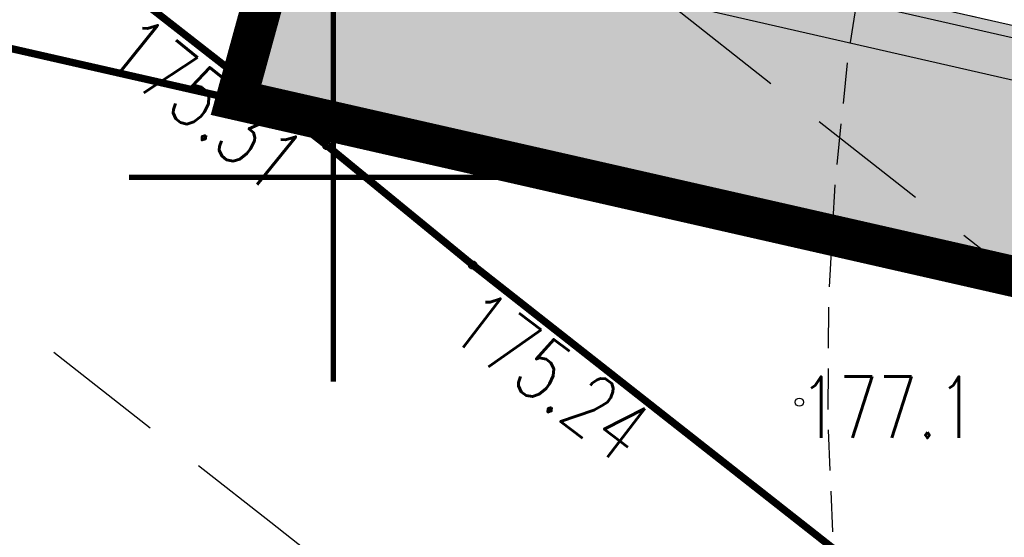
# Model space of a CAD drawing. Header units: metres. Extents: x 964 to 7125, y -212 to 9570.
# Tile 65 of 185: x 1902.61 to 1914.65, y 229.33 to 235.66. Entities that reach past the tile are written whole.
import ezdxf
from ezdxf import colors
from ezdxf.entities.mleader import LeaderData, LeaderLine
from ezdxf.enums import TextEntityAlignment as Align
from ezdxf.math import Vec2, Vec3

# ---------------------------------------------------------------- set-up
doc = ezdxf.new("R2010")
doc.units = ezdxf.units.M
for name, pattern in [('2217', [2, 1.5, -0.5]), ('2218', [1, 0.5, -0.5]), ('CENTER2', [1.125, 0.75, -0.125, 0.125, -0.125]), ('CIĄGłA', [0]), ('DASH', [0.75, 0.5, -0.25]), ('HIDDEN', [0.375, 0.25, -0.125])]:
    doc.linetypes.add(name, pattern=pattern)
for name, color, linetype, lineweight in [('- AGP-1_OPISY', 7, 'Continuous', 13), ('_IE', 240, 'Continuous', 9), ('AGP1_granica_opracow', 7, 'Continuous', 15), ('AGP1_HATCH', 7, 'Continuous', 5), ('AGP1_KRAWEZNIKI NOWE', 7, 'Continuous', 30), ('IS', 7, 'Continuous', 15), ('IS-KD-opis', 96, 'Continuous', 30), ('IS-KD-opis-rzedne', 96, 'Continuous', 30), ('MIEJCA PARKINGOWE', 7, 'Continuous', 9), ('PODKŁAD MAPA', 7, 'Continuous', 9), ('STREFY GAZOCIĄG', 7, 'Continuous', 9)]:
    doc.layers.add(name, color=color, linetype=linetype, lineweight=lineweight)
for name, color, linetype in [('Dzialki', 7, 'Continuous'), ('Kontury', 7, 'Continuous'), ('OT_Rzedna', 7, 'Continuous'), ('siatka_kwadratow', 7, 'Continuous'), ('SUGP_L_0', 7, 'Continuous'), ('SUGR_T_0', 7, 'Continuous'), ('Uzytki', 7, 'Continuous'), ('WYMIARY', 9, 'Continuous'), ('ZP_strefy oddziaływania', 8, 'HIDDEN')]:
    doc.layers.add(name, color=color, linetype=linetype)
doc.styles.add('IS-0.6', font='simplex.shx', dxfattribs={"width": 0.6})
doc.styles.get("Standard").update_dxf_attribs({"font": 'arial.ttf'})
doc.styles.add('STYL_ARIAL', font='simplex', dxfattribs={"width": 0.75, "oblique": 0.1})

# ---------------------------------------------------------------- blocks, each defined once
blk = doc.blocks.new('OTRS')
at = {"color": 0}
blk.add_circle((0, 0), 0.05, dxfattribs=at)
blk = doc.blocks.new('OTRN')
at = {"color": 0}
blk.add_circle((0, 0), 0.05, dxfattribs=at)
blk = doc.blocks.new('MDCP 20240606')
at = {"layer": 'Dzialki', "color": 251, "true_color": 0x636466, "const_width": 0.09}
for points in [[(6592005.04, 5737973.66), (6591998.81, 5737950.95)], [(6591998.81, 5737950.95), (6591985.2878, 5737954.0234)], [(6592053.22, 5737938.58), (6591998.81, 5737950.95)]]:
    blk.add_lwpolyline(points, dxfattribs=at)
at = {"layer": 'Kontury', "color": 251, "linetype": '2217', "true_color": 0x636466, "const_width": 0.09}
for points in [[(6592005.04, 5737973.66), (6591998.81, 5737950.95)], [(6591998.81, 5737950.95), (6592053.22, 5737938.58)]]:
    blk.add_lwpolyline(points, dxfattribs=at)
at = {"layer": 'siatka_kwadratow', "color": 251, "true_color": 0x636466, "const_width": 0.065}
for points in [[(6592000, 5737947.5), (6592000, 5737952.5)], [(6591997.5, 5737950), (6592002.5, 5737950)]]:
    blk.add_lwpolyline(points, dxfattribs=at)
at = {"layer": 'SUGP_L_0', "color": 251, "true_color": 0x636466, "const_width": 0.09}
for points in [[(6591999.922, 5737950.388), (6591988.894, 5737958.997)], [(6592001.704, 5737948.929), (6591999.922, 5737950.388)], [(6592006.181, 5737945.409), (6592001.704, 5737948.929)]]:
    blk.add_lwpolyline(points, dxfattribs=at)
at = {"layer": 'Uzytki', "color": 251, "linetype": '2218', "true_color": 0x636466, "const_width": 0.09}
for points in [[(6591998.81, 5737950.95), (6592005.04, 5737973.66)], [(6592053.22, 5737938.58), (6591998.81, 5737950.95)]]:
    blk.add_lwpolyline(points, dxfattribs=at)
at = {"layer": 'OT_Rzedna', "color": 251, "true_color": 0x636466}
blk.add_blockref('OTRN', (6592005.7, 5737947.25), dxfattribs=at)
at = {"layer": 'SUGR_T_0', "color": 251, "true_color": 0x636466}
for p in [(6591999.922, 5737950.388), (6592001.704, 5737948.929)]:
    blk.add_blockref('OTRS', p, dxfattribs=at)
at = {"layer": 'OT_Rzedna', "color": 251, "true_color": 0x636466, "style": 'STYL_ARIAL', "width": 0.75}
blk.add_text('177.1', height=0.75, dxfattribs=at).set_placement((6592005.7, 5737947.1875), align=Align.MIDDLE_LEFT)
at = {"layer": 'SUGR_T_0', "color": 251, "true_color": 0x636466, "style": 'STYL_ARIAL', "width": 0.75}
blk.add_text('175.31', height=0.75, rotation=321.142, dxfattribs=at).set_placement((6591999.473287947, 5737950.069443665), align=Align.MIDDLE_RIGHT)
blk.add_text('175.24', height=0.75, rotation=322.774, dxfattribs=at).set_placement((6592001.604538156, 5737948.376063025), align=Align.MIDDLE_LEFT)
blk = doc.blocks.new('_None', base_point=(2.5, 0))
blk = doc.blocks.new('IS-opis-studni-L-0.6')
at = {"color": 0, "linetype": 'Continuous', "lineweight": 15, "transparency": 16777216}
blk.add_line((-3.5, 0), (0, 0), dxfattribs=at)
at = {"color": 0, "linetype": 'Continuous', "lineweight": -2, "transparency": 16777216, "style": 'IS-0.6', "width": 0.6}
for p in [(-1.75, 0.25), (-1.75, -1.25), (-1.75, -2.5)]:
    blk.add_attdef('000,00', text='', height=1, dxfattribs=at).set_placement(p, align=Align.CENTER)
blk.add_attdef('S0', text='', height=1.25, dxfattribs=at).set_placement((-3.75, 0), align=Align.MIDDLE_RIGHT)
blk = doc.blocks.new('IE_20251212')
at = {"layer": '_IE', "lineweight": -3, "ltscale": 3}
blk.add_lwpolyline([(-10.30981419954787, -34.86663471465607), (-14.09902957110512, -49.3510406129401), (-16.10631051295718, -58.14569046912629), (-12.20622141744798, -59.03558839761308), (-12.58458194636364, -60.69332763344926), (-12.31453132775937, -61.01123600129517), (6.516857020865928, -65.30929079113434), (6.149704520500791, -66.91792345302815), (13.21793894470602, -68.53116928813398)], dxfattribs=at)
blk = doc.blocks.new('IS_2025-10-21')
at = {"layer": 'IS-KD-opis'}
ml = blk.add_multileader_mtext('Standard', dxfattribs=at)
ml.set_content('6x zbiornik retencyjny wód opadowych\\Po łącznej pojemności 84m3\\P(6x 400x240x200cm, V=14m3)', color=256, style='IS-0.6')
ml.set_leader_properties(linetype='Continuous', lineweight=9)
ml.set_arrow_properties(name='NONE')
ml.build(insert=Vec2(0, 0))
ml.multileader.update_dxf_attribs({"has_dogleg": 0, "text_left_attachment_type": 6, "text_right_attachment_type": 6, "dogleg_length": 0, "arrow_head_size": 0.25})
ctx = ml.context
ctx.base_point, ctx.char_height, ctx.arrow_head_size, ctx.landing_gap_size, ctx.plane_origin = Vec3(1899.469348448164, 218.4743345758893), 1, 0.25, 0.25, Vec3(1908.661047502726, 223.0780369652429)
ctx.left_attachment, ctx.right_attachment, ctx.text_align_type = 6, 6, 2
notes = []
notes.append((ctx, [(1, (1, 1, 0), (1917.569348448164, 218.4743345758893), (-1, 0), 0, [(0, [(1922.650263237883, 235.4797343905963)], 0, [])])]))
ctx.mtext.insert, ctx.mtext.alignment, ctx.mtext.line_spacing_style, ctx.mtext.flow_direction = Vec3(1917.319348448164, 219.8076679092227), 3, 2, 5
at = {"layer": 'IS-KD-opis-rzedne'}
ml = blk.add_multileader_block('Standard', dxfattribs=at)
ml.set_content('IS-opis-studni-L-0.6', color=256)
ml.set_attribute('S0', 'D2', width=0)
ml.set_attribute('000,00', '177,59', width=0)
ml.set_attribute('000,00', '175,88', width=0)
ml.set_attribute('000,00', '', width=0)
ml.set_leader_properties(linetype='Continuous', lineweight=9)
ml.set_arrow_properties(name='NONE')
ml.build(insert=Vec2(0, 0))
ml.multileader.update_dxf_attribs({"has_dogleg": 0, "text_left_attachment_type": 6, "text_right_attachment_type": 6, "dogleg_length": 0, "arrow_head_size": 5, "block_connection_type": 1})
ctx = ml.context
ctx.base_point, ctx.char_height, ctx.arrow_head_size, ctx.landing_gap_size, ctx.plane_origin = Vec3(1911.088414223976, 228.5261956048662), 20, 5, 5, Vec3(1924.860935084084, 238.2213226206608)
ctx.left_attachment, ctx.right_attachment, ctx.text_align_type, ctx.attachment_type = 6, 6, 2, 1
notes.append((ctx, [(0, (1, 1, 0), (1911.088414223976, 228.5261956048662), (-1, 0), 0, [(0, [(1920.061886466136, 240.9478629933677)], 0, [])])]))
ctx.block.insert = Vec3(1911.088414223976, 228.5261956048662)
ml = blk.add_multileader_block('Standard', dxfattribs=at)
ml.set_content('IS-opis-studni-L-0.6', color=256)
ml.set_attribute('S0', 'OS', width=0)
ml.set_attribute('000,00', '177,61', width=0)
ml.set_attribute('000,00', '175,87', width=0)
ml.set_attribute('000,00', '175,84', width=0)
ml.set_leader_properties(linetype='Continuous', lineweight=9)
ml.set_arrow_properties(name='NONE')
ml.build(insert=Vec2(0, 0))
ml.multileader.update_dxf_attribs({"has_dogleg": 0, "text_left_attachment_type": 6, "text_right_attachment_type": 6, "dogleg_length": 0, "arrow_head_size": 5, "block_connection_type": 1})
ctx = ml.context
ctx.base_point, ctx.char_height, ctx.arrow_head_size, ctx.landing_gap_size, ctx.plane_origin = Vec3(1918.971782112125, 229.6163581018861), 20, 5, 5, Vec3(1927.785721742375, 237.5537726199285)
ctx.left_attachment, ctx.right_attachment, ctx.text_align_type, ctx.attachment_type = 6, 6, 2, 1
notes.append((ctx, [(0, (1, 1, 0), (1918.971782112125, 229.6163581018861), (-1, 0), 0, [(0, [(1922.986673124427, 240.2803129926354)], 0, [])])]))
ctx.block.insert = Vec3(1918.971782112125, 229.6163581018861)
for ctx, leaders in notes:
    for number, flags, end, landing, length, lines in leaders:
        leader = LeaderData()
        leader.index, (leader.has_last_leader_line, leader.has_dogleg_vector, leader.attachment_direction) = number, flags
        leader.last_leader_point, leader.dogleg_vector, leader.dogleg_length = Vec3(end), Vec3(landing), length
        for number, points, colour, breaks in lines:
            line = LeaderLine()
            line.index, line.vertices, line.color, line.breaks = number, Vec3.list(points), colors.encode_raw_color(colour), breaks
            leader.lines.append(line)
        ctx.leaders.append(leader)
blk = doc.blocks.new('A$C273a521e')
at = {"layer": 'IS'}
blk.add_blockref('IS_2025-10-21', (-1902.907372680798, -313.0151020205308), dxfattribs=at)

msp = doc.modelspace()

# ---------------------------------------------------------------- hatches: boundary and pattern name
at = {"layer": 'AGP1_HATCH', "transparency": 33554625}
h = msp.add_hatch(dxfattribs=at)
h.set_pattern_fill('GRASS', color=64, scale=0.02)
h.set_pattern_definition([(90, (0, 0), (-0.3592102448, 0.3592102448), [0.09525, -0.6231704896]), (45, (0, 0), (-0.3592102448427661, 0.3592102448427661), [0.09525, -0.41275]), (135, (0, 0), (-0.3592102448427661, -0.3592102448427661), [0.09525, -0.41275])])
edge = h.paths.add_edge_path()
edge.add_line((1918.027372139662, 281.1750997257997), (1917.733087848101, 280.1037389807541))
edge.add_arc((1955.218774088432, 442.3996465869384), 166.5687194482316, 256.9943948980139, 258.1500133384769)
edge.add_line((1921.013892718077, 279.380738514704), (1921.293686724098, 279.3204852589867))
edge.add_line((1921.293686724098, 279.3204852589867), (1921.411575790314, 279.8679188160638))
edge.add_line((1921.411575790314, 279.8679188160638), (1923.034373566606, 279.5184515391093))
edge.add_line((1923.034373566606, 279.5184515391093), (1922.91648450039, 278.9710179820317))
edge.add_line((1922.91648450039, 278.9710179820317), (1933.464755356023, 276.6994623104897))
edge.add_line((1933.464755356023, 276.6994623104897), (1934.495887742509, 277.4314030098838))
edge.add_line((1934.495887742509, 277.4314030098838), (1918.027372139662, 281.1750997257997))
edge = h.paths.add_edge_path()
edge.add_line((1934.495887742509, 277.4314030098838), (1933.464755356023, 276.6994623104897))
edge.add_line((1933.464755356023, 276.6994623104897), (1961.672783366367, 270.6249021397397))
edge.add_arc((1959.177644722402, 261.9819229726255), 8.995932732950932, -9.899978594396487, 73.89711847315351, ccw=False)
edge.add_line((1968.039622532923, 260.4352636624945), (1961.280311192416, 230.8202579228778))
edge.add_line((1961.280311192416, 230.8202579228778), (1960.644477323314, 230.9653696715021))
edge.add_line((1960.644477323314, 230.9653696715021), (1959.26529123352, 224.9226379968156))
edge.add_line((1959.26529123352, 224.9226379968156), (1955.033328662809, 225.8885363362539))
edge.add_line((1955.033328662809, 225.8885363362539), (1956.408039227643, 231.9116583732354))
edge.add_line((1956.408039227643, 231.9116583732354), (1953.022839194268, 230.9890328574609))
edge.add_line((1953.022839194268, 230.9890328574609), (1949.225572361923, 231.8557167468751))
edge.add_line((1949.225572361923, 231.8557167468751), (1948.814638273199, 230.0552605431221))
edge.add_line((1948.814638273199, 230.0552605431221), (1944.094277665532, 231.1293036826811))
edge.add_line((1944.094277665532, 231.1293036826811), (1944.505933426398, 232.9329218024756))
edge.add_line((1944.505933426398, 232.9329218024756), (1938.432993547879, 234.319002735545))
edge.add_line((1938.432993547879, 234.319002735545), (1936.698210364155, 235.4907377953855))
edge.add_arc((1936.198520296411, 234.8031445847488), 0.8499850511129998, 53.99321822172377, 167.1431079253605)
edge.add_line((1935.369845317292, 234.992280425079), (1934.079247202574, 229.3376865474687))
edge.add_line((1934.079247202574, 229.3376865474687), (1929.93579943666, 230.2833823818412))
edge.add_line((1929.93579943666, 230.2833823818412), (1930.302951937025, 231.8920150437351))
edge.add_line((1930.302951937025, 231.8920150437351), (1911.146240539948, 236.2643211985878))
edge.add_line((1911.146240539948, 236.2643211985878), (1911.145917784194, 236.2643948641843))
edge.add_line((1911.145917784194, 236.2643948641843), (1911.579825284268, 238.1655061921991))
edge.add_line((1911.579825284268, 238.1655061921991), (1907.679791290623, 239.0556455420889))
edge.add_line((1907.679791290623, 239.0556455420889), (1908.391844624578, 242.1754179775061))
edge.add_line((1908.391844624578, 242.1754179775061), (1913.602602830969, 262.8037986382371))
edge.add_arc((1910.839397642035, 263.5017936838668), 2.849999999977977, 345.8234528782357, 357.692915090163)
edge.add_line((1913.687087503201, 263.3870659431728), (1913.781314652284, 265.7259047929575))
edge.add_line((1913.781314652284, 265.7259047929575), (1905.257372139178, 234.6850997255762))
edge.add_line((1905.257372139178, 234.6850997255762), (1959.667372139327, 222.3150997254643))
edge.add_line((1959.667372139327, 222.3150997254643), (1970.727372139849, 269.1950997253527))
edge.add_line((1970.727372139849, 269.1950997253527), (1934.495887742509, 277.4314030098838))
at = {"layer": 'AGP1_HATCH', "true_color": 0x636466, "transparency": 33554477}
h = msp.add_hatch(color=251, dxfattribs=at)
h.dxf.hatch_style = 1
h.paths.add_polyline_path([(1957.387694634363, 225.8640364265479), (1955.63282263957, 226.2645664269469), (1956.849989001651, 231.597427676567), (1958.604860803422, 231.1968974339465)], flags=16)
edge = h.paths.add_edge_path()
edge.add_arc((1960.322805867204, 465.5645542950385), 190.2882127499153, 257.0703403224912, 258.0782477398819)
edge.add_line((1921.013892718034, 279.3807385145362), (1961.668481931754, 270.6258284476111))
edge.add_line((1961.668481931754, 270.6258284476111), (1961.673641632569, 270.6246543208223))
edge.add_arc((1959.177644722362, 261.981922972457), 8.99593273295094, -9.899978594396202, 73.8914287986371, ccw=False)
edge.add_line((1968.039622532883, 260.4352636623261), (1961.280311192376, 230.8202579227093))
edge.add_line((1961.280311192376, 230.8202579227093), (1960.644477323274, 230.9653696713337))
edge.add_line((1960.644477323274, 230.9653696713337), (1959.26529123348, 224.9226379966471))
edge.add_line((1959.26529123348, 224.9226379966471), (1955.035033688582, 225.8924517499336))
edge.add_line((1955.035033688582, 225.8924517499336), (1956.414205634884, 231.9351207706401))
edge.add_line((1956.414205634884, 231.9351207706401), (1956.408039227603, 231.911658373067))
edge.add_line((1956.408039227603, 231.911658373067), (1953.022839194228, 230.9890328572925))
edge.add_line((1953.022839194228, 230.9890328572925), (1949.225572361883, 231.855716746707))
edge.add_line((1949.225572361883, 231.855716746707), (1948.814638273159, 230.0552605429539))
edge.add_line((1948.814638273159, 230.0552605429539), (1944.094277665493, 231.1293036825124))
edge.add_line((1944.094277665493, 231.1293036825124), (1944.505933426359, 232.9329218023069))
edge.add_line((1944.505933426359, 232.9329218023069), (1938.432993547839, 234.3190027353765))
edge.add_line((1938.432993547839, 234.3190027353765), (1936.698210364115, 235.4907377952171))
edge.add_arc((1936.198520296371, 234.8031445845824), 0.8499850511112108, 53.99321822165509, 167.1431079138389)
edge.add_line((1935.369845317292, 234.9922804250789), (1934.079247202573, 229.3376865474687))
edge.add_line((1934.079247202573, 229.3376865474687), (1929.93579943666, 230.2833823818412))
edge.add_line((1929.93579943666, 230.2833823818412), (1930.302951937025, 231.8920150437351))
edge.add_line((1930.302951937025, 231.8920150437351), (1911.146240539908, 236.2643211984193))
edge.add_line((1911.146240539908, 236.2643211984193), (1911.145972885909, 236.2646362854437))
edge.add_line((1911.145972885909, 236.2646362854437), (1911.579880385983, 238.1657476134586))
edge.add_line((1911.579880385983, 238.1657476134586), (1907.679791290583, 239.0556455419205))
edge.add_line((1907.679791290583, 239.0556455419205), (1908.391844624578, 242.1754179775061))
edge.add_line((1908.391844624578, 242.1754179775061), (1913.602602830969, 262.8037986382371))
edge.add_arc((1910.839397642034, 263.5017936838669), 2.849999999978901, 345.8234528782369, 357.6929150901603)
edge.add_line((1913.687087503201, 263.3870659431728), (1913.781794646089, 265.7378188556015))
edge.add_line((1913.781794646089, 265.7378188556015), (1913.957681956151, 266.3773577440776))
edge.add_line((1913.957681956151, 266.3773577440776), (1913.836965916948, 263.3810276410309))
edge.add_arc((1910.839397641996, 263.501793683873), 3.000000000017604, 345.82345287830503, 357.69291509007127, ccw=False)
edge.add_line((1913.748034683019, 262.767062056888), (1908.538083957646, 242.1420404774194))
edge.add_line((1908.538083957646, 242.1420404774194), (1911.462870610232, 241.4744904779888))
edge.add_arc((1911.237805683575, 240.497337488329), 1.002737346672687, -9.8722114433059, 77.02943066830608, ccw=False)
edge.add_line((1912.225695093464, 240.3254168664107), (1911.325813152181, 236.3771931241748))
edge.add_line((1911.325813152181, 236.3771931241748), (1934.333537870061, 231.1259360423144))
edge.add_line((1934.333537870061, 231.1259360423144), (1935.223605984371, 235.0256579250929))
edge.add_arc((1936.198520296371, 234.8031445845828), 0.9999850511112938, 54.147005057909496, 167.143107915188, ccw=False)
edge.add_line((1936.784219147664, 235.6136548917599), (1938.493712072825, 234.4590017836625))
edge.add_line((1938.493712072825, 234.4590017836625), (1953.019616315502, 231.143625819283))
edge.add_line((1953.019616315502, 231.143625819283), (1956.445877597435, 232.077442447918))
edge.add_line((1956.445877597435, 232.077442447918), (1961.167448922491, 230.999872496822))
edge.add_line((1961.167448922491, 230.999872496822), (1967.892518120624, 260.464850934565))
edge.add_arc((1959.177644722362, 261.9819229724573), 8.845932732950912, 350.1249919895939, 433.863969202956)
edge.add_line((1961.636095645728, 270.4793664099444), (1920.923664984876, 279.2464152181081))
edge.add_arc((1955.218774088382, 442.3996465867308), 166.7187194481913, 256.9978913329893, 258.1291453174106, ccw=False)
edge.add_line((1917.709243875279, 279.9552974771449), (1917.744927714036, 280.1010047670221))

# ---------------------------------------------------------------- linework, layer by layer
at = {"layer": '- AGP-1_OPISY', "color": 160, "linetype": 'CIĄGłA', "lineweight": 0, "true_color": 0x2e2eff}
msp.add_lwpolyline([(1918.027370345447, 281.1751001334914), (1911.487372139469, 257.3950997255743), (1905.257369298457, 234.6851003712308)], dxfattribs=at)
at = {"color": 252, "linetype": 'CIĄGłA', "lineweight": 0, "true_color": 0x939598}
msp.add_lwpolyline([(1905.257372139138, 234.6850997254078), (1959.61850803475, 222.2777755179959)], dxfattribs=at)
at = {"layer": 'AGP1_granica_opracow', "color": 5, "linetype": 'CENTER2', "lineweight": 9, "ltscale": 5, "const_width": 0.5}
msp.add_lwpolyline([(1970.727372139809, 269.1950997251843), (1918.027372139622, 281.1750997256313), (1905.257372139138, 234.6850997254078), (1959.667372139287, 222.3150997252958), (1970.727372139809, 269.1950997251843)], dxfattribs=at)
at = {"layer": 'AGP1_KRAWEZNIKI NOWE', "color": 18, "linetype": 'CIĄGłA', "true_color": 0x000000}
for p, q in [((1911.325813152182, 236.3771931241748), (1934.333537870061, 231.1259360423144)), ((1930.302951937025, 231.892015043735), (1911.146240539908, 236.2643211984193))]:
    msp.add_line(p, q, dxfattribs=at)
at = {"layer": 'MIEJCA PARKINGOWE', "color": 18, "linetype": 'DASH', "lineweight": 0, "true_color": 0x000000}
msp.add_lwpolyline([(1911.325216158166, 236.3773293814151), (1934.333537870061, 231.1259360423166), (1935.446121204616, 236.0005804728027), (1912.437799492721, 241.2519738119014), (1911.325216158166, 236.3773293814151)], dxfattribs=at)
at = {"layer": 'STREFY GAZOCIĄG', "color": 30, "linetype": 'DASH', "lineweight": 30, "ltscale": 3, "true_color": 0xf26722}
for points in [[(1896.388844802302, 246.9709654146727), (1897.354878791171, 246.2035050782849), (1910.620928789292, 235.8107331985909), (1915.129430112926, 232.2659655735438), (1920.003873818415, 228.2871366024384), (1927.587050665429, 221.989576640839), (1929.21496558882, 220.8967860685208), (1939.218192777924, 212.9200915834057), (1940.022305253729, 212.6004779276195), (1949.960911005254, 209.5312604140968), (1951.419212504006, 209.1031624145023), (1955.304379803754, 207.9402858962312)], [(1896.388844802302, 246.9709654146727), (1897.354878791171, 246.2035050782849), (1910.620928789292, 235.8107331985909), (1915.129430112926, 232.2659655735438), (1920.003873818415, 228.2871366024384), (1927.587050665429, 221.989576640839), (1929.21496558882, 220.8967860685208), (1939.218192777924, 212.9200915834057), (1940.022305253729, 212.6004779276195), (1949.960911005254, 209.5312604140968), (1951.419212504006, 209.1031624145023), (1955.304379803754, 207.9402858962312)], [(1892.023067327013, 240.1225875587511), (1892.28589947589, 240.01323403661), (1892.399865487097, 239.922694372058), (1905.681815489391, 229.5174662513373), (1910.127314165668, 226.0222338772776), (1914.918870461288, 222.1110628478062), (1922.789693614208, 215.5746228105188), (1924.483778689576, 214.4374133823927), (1935.159316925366, 205.9246099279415), (1937.36043902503, 205.0497215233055), (1947.65383327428, 201.8709390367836), (1949.145531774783, 201.4330370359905), (1953.010435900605, 200.2762255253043)], [(1892.023067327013, 240.1225875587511), (1892.28589947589, 240.01323403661), (1892.399865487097, 239.922694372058), (1905.681815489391, 229.5174662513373), (1910.127314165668, 226.0222338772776), (1914.918870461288, 222.1110628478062), (1922.789693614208, 215.5746228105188), (1924.483778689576, 214.4374133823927), (1935.159316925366, 205.9246099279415), (1937.36043902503, 205.0497215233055), (1947.65383327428, 201.8709390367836), (1949.145531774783, 201.4330370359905), (1953.010435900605, 200.2762255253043)]]:
    msp.add_lwpolyline(points, dxfattribs=at)
at = {"layer": 'ZP_strefy oddziaływania', "ltscale": 2}
msp.add_lwpolyline([(1978.756595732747, 222.9354654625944), (1979.212851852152, 224.9073697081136, 0.414213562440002), (1956.747711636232, 260.8978889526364), (1949.709640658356, 262.52634680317, 0.4142135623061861), (1913.719121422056, 240.0612065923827), (1913.26286530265, 238.0893023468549, 0.4142135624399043), (1935.72800551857, 202.0987831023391), (1942.766076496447, 200.4703252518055, 0.4142135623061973)], format="xyb", close=True, dxfattribs=at)

# ---------------------------------------------------------------- block references
at = {"layer": '_IE'}
msp.add_blockref('IE_20251212', (1923.187372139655, 296.8250997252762), dxfattribs=at)
at = {"layer": 'PODKŁAD MAPA', "linetype": 'ByBlock'}
msp.add_blockref('MDCP 20240606', (-6590093.552627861, -5737716.264900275), dxfattribs=at)
at = {"layer": 'WYMIARY', "color": 3}
msp.add_blockref('A$C273a521e', (1902.907372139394, 313.015099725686), dxfattribs=at)

doc.saveas('drawing.dxf')
